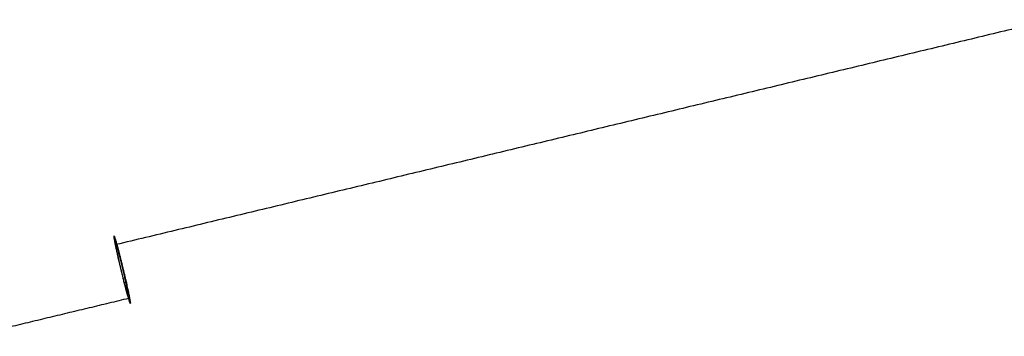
# Model space of a CAD drawing. Header units: millimetres. Extents: x 88174 to 90498, y -31828 to -30219.
# Tile 246 of 256: x 88583 to 88849, y -31405 to -31320. Entities that reach past the tile are written whole.
import ezdxf

# ---------------------------------------------------------------- set-up
doc = ezdxf.new("R2010")
doc.units = ezdxf.units.MM
doc.layers.add('Default', color=7, linetype='Continuous', true_color=0x000000)

msp = doc.modelspace()

# ---------------------------------------------------------------- linework, layer by layer
at = {"layer": 'Default'}
for points in [[(88862.2, -31319.78, 1727.25), (88735.86, -31350.17, 1731.05), (88609.52, -31380.56, 1734.86)], [(88612.84, -31395.12, 1726.4), (88591.58, -31400.24, 1727.04), (88570.32, -31405.35, 1727.68)]]:
    msp.add_open_spline(points, degree=2, dxfattribs=at)
for points, knots in [([(88612.84, -31395.12, 1726.4), (88614.22, -31399.85, 1734.38), (88612.49, -31392.06, 1739.29), (88610.77, -31384.27, 1744.21), (88609.39, -31379.54, 1736.24), (88608.01, -31374.81, 1728.26), (88609.74, -31382.6, 1723.34), (88611.46, -31390.4, 1718.42), (88612.84, -31395.12, 1726.4)], [0, 0, 0, 11.780972, 11.780972, 23.561945, 23.561945, 35.342917, 35.342917, 47.12389, 47.12389, 47.12389]), ([(88609.52, -31380.56, 1734.86), (88608.49, -31377.12, 1728.27), (88609.93, -31383.56, 1724.69), (88611.37, -31389.99, 1721.12), (88612.4, -31393.42, 1727.71), (88613.42, -31396.86, 1734.3), (88611.98, -31390.42, 1737.87), (88610.54, -31383.99, 1741.45), (88609.52, -31380.56, 1734.86)], [0, 0, 0, 7.853982, 7.853982, 15.707963, 15.707963, 23.561945, 23.561945, 31.415927, 31.415927, 31.415927])]:
    msp.add_rational_spline(points, [1, 0.707106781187, 1, 0.707106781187, 1, 0.707106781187, 1, 0.707106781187, 1], degree=2, knots=knots, dxfattribs=at)

doc.saveas('drawing.dxf')
